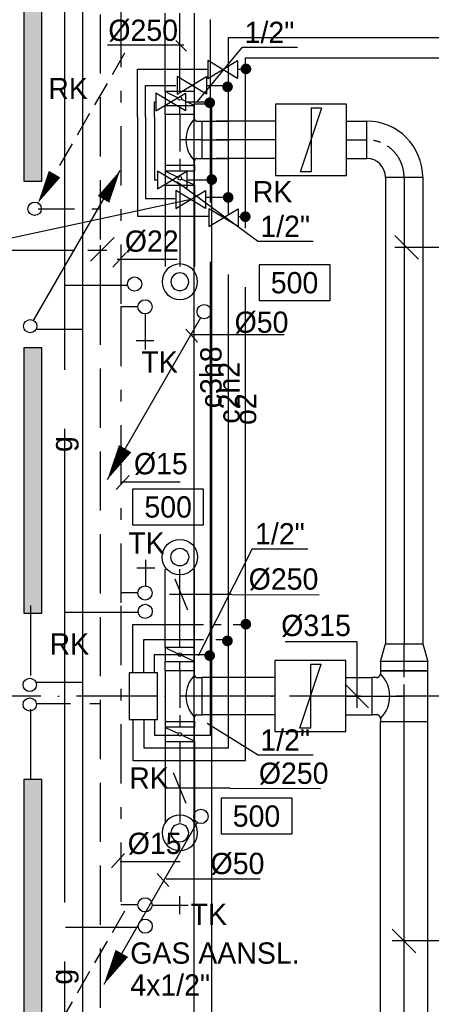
# Model space of a CAD drawing. Extents: x -866131 to -691536, y 173952 to 258052.
# Tile 19 of 160: x -833384 to -829906, y 199817 to 208136. Entities that reach past the tile are written whole.
import ezdxf
from ezdxf.enums import TextEntityAlignment as Align

# ---------------------------------------------------------------- set-up
doc = ezdxf.new("R2010")
doc.units = 0
doc.header["$LTSCALE"] = 100
for name, pattern in [('2322003', [45, 40, -5]), ('2322004', [45, 40, -5]), ('2322005', [45, 40, -5]), ('2322107', [2000, 1000, 1000]), ('2322108', [7, 5, -2]), ('2322109', [10, 5, -2, 1, -2]), ('2322134', [45, 40, -5]), ('CENTER2', [11.25, 7.5, -1.25, 1.25, -1.25]), ('CENTER4', [5, 3.125, -0.625, 0.625, -0.625]), ('DASHDOT', [9, 6, -1.5, 0, -1.5]), ('LURETOUR', [6, 4, -2])]:
    doc.linetypes.add(name, pattern=pattern)
doc.layers.get('0').update_dxf_attribs({"linetype": 'CONTINUOUS'})
for name, color, linetype in [('AL$7----_STRAMIEN', 1, 'DASHDOT'), ('AL31----_BUITENKOZ', 7, 'CONTINUOUS'), ('AL74----_INRSANITAIR', 7, 'CONTINUOUS'), ('BOUW', 8, 'CONTINUOUS'), ('WI561---', 1, 'CONTINUOUS'), ('WL$1----', 4, 'CONTINUOUS'), ('WL524---', 4, 'CONTINUOUS'), ('WL531---', 4, 'CONTINUOUS'), ('WL541---', 4, 'CONTINUOUS'), ('WL561---', 4, 'CONTINUOUS'), ('WL561---_AANVOER', 4, 'CONTINUOUS'), ('WL561---_RETOUR', 4, 'CONTINUOUS'), ('WL570---', 3, 'CONTINUOUS'), ('WL570---_HARTLIJN', 7, 'CONTINUOUS'), ('WL570---_RETOUR', 3, 'CONTINUOUS'), ('WM$1----', 1, 'CONTINUOUS'), ('WM541---', 1, 'CONTINUOUS'), ('WM570---', 1, 'CONTINUOUS')]:
    doc.layers.add(name, color=color, linetype=linetype)
doc.styles.add('BURO-018', font='BUROFONT.shx', dxfattribs={"height": 180})

# ---------------------------------------------------------------- blocks, each defined once
blk = doc.blocks.new('LDV2121')
at = {"color": 0, "linetype": 'CONTINUOUS'}
blk.add_line((-0.25, -0.433), (-6.75, -11.691), dxfattribs=at)
blk.add_lwpolyline([(-6.75, -11.691, 0, 1, 0), (-5.5, -9.526, 1, 1, 0)], format="xyseb", dxfattribs=at)
blk.add_circle((0, 0), 0.5, dxfattribs=at)
blk = doc.blocks.new('LU-ORNAM-C8C810')
at = {"color": 0, "linetype": 'CONTINUOUS'}
for radius in [100, 50]:
    blk.add_circle((0, 0), radius, dxfattribs=at)
at = {"color": 0, "linetype": 'CONTINUOUS', "style": 'BURO-018', "flags": 1}
for tag, p in [('LU_ID', (0, 0)), ('LU_DEBIET', (0, -3)), ('LU_FABR', (0, -6)), ('LU_ARTNR', (0, -9))]:
    blk.add_attdef(tag, p, '', height=1.8, dxfattribs=at)
blk = doc.blocks.new('LU-1D-T-5A-FA13B5A-Q1')
at = {"color": 0, "linetype": 'CONTINUOUS'}
for p, q in [((-157.5, 145), (-157.5, 185.3)), ((-157.5, 185.3), (157.5, 185.3)), ((157.5, 145), (157.5, 185.3)), ((-177.5, 125), (-213.5, 125)), ((-213.5, 125), (-213.5, -125)), ((213.5, 125), (177.5, 125)), ((213.5, -125), (213.5, 125)), ((-213.5, -125), (213.5, -125))]:
    blk.add_line(p, q, dxfattribs=at)
at = {"color": 0, "linetype": 'CONTINUOUS', "flags": 128}
for points in [[(-177.5, 125, 0.02182), (-175.3, 125.1, 0.037214), (-174, 125.3, 0.006436), (-171.4, 126, 0.02182), (-170.7, 126.2, 0.02182), (-169, 126.9, 0.02182), (-167.5, 127.7, 0.02182), (-166, 128.6, 0.02182), (-164.6, 129.7, 0.02182), (-163.4, 130.9, 0.02182), (-162.2, 132.1, 0.02182), (-161.1, 133.5, 0.02182), (-160.2, 135, 0.02182), (-159.4, 136.5, 0.02182), (-158.7, 138.2, 0.02182), (-158.5, 138.9, 0.006436), (-157.8, 141.5, 0.037214), (-157.6, 142.8, 0.02182), (-157.5, 145)], [(157.5, 145, 0.02182), (157.6, 142.8, 0.037214), (157.8, 141.5, 0.006436), (158.5, 138.9, 0.02182), (158.7, 138.2, 0.02182), (159.4, 136.5, 0.02182), (160.2, 135, 0.02182), (161.1, 133.5, 0.02182), (162.2, 132.1, 0.02182), (163.4, 130.9, 0.02182), (164.6, 129.7, 0.02182), (166, 128.6, 0.02182), (167.5, 127.7, 0.02182), (169, 126.9, 0.02182), (170.7, 126.2, 0.02182), (171.4, 126, 0.006436), (174, 125.3, 0.037214), (175.3, 125.1, 0.02182), (177.5, 125)]]:
    blk.add_lwpolyline(points, format="xyb", dxfattribs=at)
at = {"color": 0, "linetype": 'CONTINUOUS'}
blk.add_arc((0, 302.5), 251, 225, 315, dxfattribs=at)
at = {"layer": 'WL570---_HARTLIJN', "linetype": 'CENTER4'}
for p, q in [((0, 185.3), (0, 0)), ((-213.5, 0), (213.5, 0))]:
    blk.add_line(p, q, dxfattribs=at)
blk = doc.blocks.new('LU-ORND')
at = {"color": 0, "linetype": 'CONTINUOUS'}
for p, q in [((-3, 1.5), (-3, -1.5)), ((3, 1.5), (-3, 1.5)), ((3, -1.5), (3, 1.5)), ((-3, -1.5), (3, -1.5))]:
    blk.add_line(p, q, dxfattribs=at)
blk = doc.blocks.new('LU-1D-K-13B')
at = {"color": 0, "linetype": 'CONTINUOUS'}
for p, q in [((-0.5, 157.5), (0.5, 157.5)), ((-0.5, -157.5), (0.5, -157.5))]:
    blk.add_line(p, q, dxfattribs=at)
at = {"layer": 'WL570---_HARTLIJN', "linetype": 'CENTER2'}
blk.add_line((-0.5, 0), (0.5, 0), dxfattribs=at)
blk = doc.blocks.new('2322615')
at = {"color": 0, "linetype": 'CONTINUOUS'}
for p, q in [((-2.5, -7.5), (2.5, 7.5)), ((0, 7.5), (2.5, 7.5)), ((0, 7.5), (0, -7.5)), ((0, -7.5), (-2.5, -7.5))]:
    blk.add_line(p, q, dxfattribs=at)
at = {"color": 0, "linetype": 'CONTINUOUS', "style": 'BURO-018', "flags": 1}
blk.add_attdef('W_ID', (0, 0), '', height=1.8, dxfattribs=at)
blk = doc.blocks.new('LU-1D-K-190')
at = {"color": 0, "linetype": 'CONTINUOUS'}
for p, q in [((-0.5, 200), (0.5, 200)), ((-0.5, -200), (0.5, -200))]:
    blk.add_line(p, q, dxfattribs=at)
at = {"layer": 'WL570---_HARTLIJN', "linetype": 'CENTER2'}
blk.add_line((-0.5, 0), (0.5, 0), dxfattribs=at)
blk = doc.blocks.new('*U222', base_point=(2957.7, 30477.9))
at = {"layer": 'WM570---', "linetype": 'CONTINUOUS'}
for p, q in [((2858, 30577.6), (3057.4, 30378.2)), ((3415.2, 30477.9), (2857.7, 30477.9)), ((3415.2, 30477.9), (4021.7, 30477.9))]:
    blk.add_line(p, q, dxfattribs=at)
at = {"layer": 'WM570---', "linetype": 'CONTINUOUS', "style": 'BURO-018'}
blk.add_text('%%c315', height=180, dxfattribs=at).set_placement((3515.2, 30527.9))
blk = doc.blocks.new('*U223', base_point=(2957.7, 26401.7))
at = {"layer": 'WM570---', "linetype": 'CONTINUOUS'}
for p, q in [((2858, 26501.4), (3057.4, 26302)), ((3457.7, 26401.7), (2857.7, 26401.7)), ((3457.7, 26401.7), (4117.7, 26401.7))]:
    blk.add_line(p, q, dxfattribs=at)
at = {"layer": 'WM570---', "linetype": 'CONTINUOUS', "style": 'BURO-018'}
blk.add_text('%%c400', height=180, dxfattribs=at).set_placement((3557.7, 26451.7))
blk = doc.blocks.new('LU-1D-B--1-13B5A13B')
at = {"color": 0, "linetype": 'CONTINUOUS'}
for p, q in [((-315, -157.5), (-315, 157.5)), ((-157.5, -315), (157.5, -315))]:
    blk.add_line(p, q, dxfattribs=at)
for radius in [472.5, 157.5]:
    blk.add_arc((-315, -315), radius, 0, 90, dxfattribs=at)
at = {"layer": 'WL570---_HARTLIJN', "linetype": 'CENTER4'}
blk.add_arc((-315, -315), 315, 0, 90, dxfattribs=at)
blk = doc.blocks.new('LU-1D-T-5A-19013B5-Q2')
at = {"color": 0, "linetype": 'CONTINUOUS'}
for p, q in [((-157.5, 232), (-157.5, 269.2)), ((-157.5, 269.2), (157.5, 269.2)), ((157.5, 232), (157.5, 269.2)), ((-189.5, 200), (-213.5, 200)), ((-213.5, 200), (-213.5, -200)), ((213.5, 200), (189.5, 200)), ((213.5, -200), (213.5, 200)), ((-213.5, -200), (213.5, -200))]:
    blk.add_line(p, q, dxfattribs=at)
at = {"color": 0, "linetype": 'CONTINUOUS', "flags": 128}
for points in [[(-189.5, 200, 0.02182), (-186, 200.2, 0.037214), (-183.9, 200.5, 0.006436), (-179.8, 201.5, 0.02182), (-178.6, 201.9, 0.02182), (-176, 203, 0.02182), (-173.5, 204.3, 0.02182), (-171.1, 205.8, 0.02182), (-168.9, 207.5, 0.02182), (-166.9, 209.4, 0.02182), (-165, 211.4, 0.02182), (-163.3, 213.6, 0.02182), (-161.8, 216, 0.02182), (-160.5, 218.5, 0.02182), (-159.4, 221.1, 0.02182), (-159, 222.3, 0.006436), (-158, 226.4, 0.037214), (-157.7, 228.5, 0.02182), (-157.5, 232)], [(157.5, 232, 0.02182), (157.7, 228.5, 0.037214), (158, 226.4, 0.006436), (159, 222.3, 0.02182), (159.4, 221.1, 0.02182), (160.5, 218.5, 0.02182), (161.8, 216, 0.02182), (163.3, 213.6, 0.02182), (165, 211.4, 0.02182), (166.9, 209.4, 0.02182), (168.9, 207.5, 0.02182), (171.1, 205.8, 0.02182), (173.5, 204.3, 0.02182), (176, 203, 0.02182), (178.6, 201.9, 0.02182), (179.8, 201.5, 0.006436), (183.9, 200.5, 0.037214), (186, 200.2, 0.02182), (189.5, 200)]]:
    blk.add_lwpolyline(points, format="xyb", dxfattribs=at)
at = {"color": 0, "linetype": 'CONTINUOUS'}
blk.add_arc((0, 389.5), 268, 225, 315, dxfattribs=at)
at = {"layer": 'WL570---_HARTLIJN', "linetype": 'CENTER4'}
for p, q in [((0, 269.2), (0, 0)), ((-213.5, 0), (213.5, 0))]:
    blk.add_line(p, q, dxfattribs=at)
blk = doc.blocks.new('LU-1D-VCH-19013B9450')
at = {"color": 0, "linetype": 'CONTINUOUS'}
for p, q in [((80, 200), (0, 200)), ((0, 200), (0, -200)), ((80, 200), (228.1, 157.5)), ((80, -200), (80, 200)), ((228.1, 157.5), (228.1, -157.5)), ((228.1, -157.5), (80, -200)), ((0, -200), (80, -200))]:
    blk.add_line(p, q, dxfattribs=at)
at = {"layer": 'WL570---_HARTLIJN', "linetype": 'CENTER4'}
blk.add_line((0, 0), (228.1, 0), dxfattribs=at)
blk = doc.blocks.new('LU-1D-K-FA')
at = {"color": 0, "linetype": 'CONTINUOUS'}
for p, q in [((-0.5, 125), (0.5, 125)), ((-0.5, -125), (0.5, -125))]:
    blk.add_line(p, q, dxfattribs=at)
at = {"layer": 'WL570---_HARTLIJN', "linetype": 'CENTER2'}
blk.add_line((-0.5, 0), (0.5, 0), dxfattribs=at)
blk = doc.blocks.new('LU-1D-KL1-FA77')
at = {"color": 0, "linetype": 'CONTINUOUS'}
for p, q in [((-59.5, 125), (-59.5, -125)), ((59.5, 125), (-59.5, 125)), ((53.1, 111.6), (6.4, 13.4)), ((59.5, -125), (59.5, 125)), ((-6.4, -13.4), (-53.1, -111.6)), ((-59.5, -125), (59.5, -125))]:
    blk.add_line(p, q, dxfattribs=at)
blk.add_circle((0, 0), 14.9, dxfattribs=at)
blk = doc.blocks.new('*U262', base_point=(2558.4, 28627))
at = {"color": 0, "linetype": 'CONTINUOUS'}
for p, q in [((2558.4, 28927), (1952, 28927)), ((2558.4, 28927), (2558.4, 28369.5)), ((2458.7, 28569.2), (2658.1, 28369.8))]:
    blk.add_line(p, q, dxfattribs=at)
at = {"layer": 'WM570---', "linetype": 'CONTINUOUS', "style": 'BURO-018'}
blk.add_text('%%c315', height=180, dxfattribs=at).set_placement((2508.4, 28977), align=Align.RIGHT)
blk = doc.blocks.new('2322003-5')
at = {"layer": 'WM$1----', "color": 0, "style": 'BURO-018'}
blk.add_text('o2', height=180, rotation=90, dxfattribs=at).set_placement((1618.2, 30893.6), align=Align.MIDDLE)
blk = doc.blocks.new('2322401')
at = {"color": 0, "linetype": 'CONTINUOUS'}
for p, q in [((-0.5, 0.5, 1), (-0.5, 0.5)), ((-0.5, 0.5, 1), (-0.5, -0.5, 1)), ((0.5, 0.5, 1), (-0.5, 0.5, 1)), ((0.5, 0.5), (-0.5, 0.5)), ((-0.5, 0.5), (-0.5, -0.5)), ((0.5, 0.5, 1), (0.5, 0.5)), ((0.5, -0.5, 1), (0.5, 0.5, 1)), ((0.5, -0.5), (0.5, 0.5)), ((-0.5, -0.5, 1), (-0.5, -0.5)), ((-0.5, -0.5, 1), (0.5, -0.5, 1)), ((-0.5, -0.5), (0.5, -0.5)), ((0.5, -0.5, 1), (0.5, -0.5))]:
    blk.add_line(p, q, dxfattribs=at)
blk = doc.blocks.new('CVHATCH1')
at = {"color": 0, "linetype": 'CONTINUOUS'}
blk.add_solid([(-0.5, -0.5), (0.5, -0.5), (-0.5, 0.5), (0.5, 0.5)], dxfattribs=at)
blk = doc.blocks.new('2322004-13')
at = {"layer": 'WM$1----', "color": 0, "style": 'BURO-018'}
blk.add_text('c2h2', height=180, rotation=90, dxfattribs=at).set_placement((1475.2, 31032.8), align=Align.MIDDLE)
blk = doc.blocks.new('LDV1107')
at = {"color": 0, "linetype": 'CONTINUOUS'}
blk.add_line((0.25, 0.433), (6.75, 11.691), dxfattribs=at)
blk.add_lwpolyline([(6.75, 11.691, 0, 1, 0), (5.5, 9.526, 1, 1, 0)], format="xyseb", dxfattribs=at)
blk.add_circle((0, 0), 0.5, dxfattribs=at)
blk = doc.blocks.new('LDV3108')
at = {"color": 0, "linetype": 'CONTINUOUS'}
for p, q in [((6.75, 11.691), (5.813, 10.068)), ((5.438, 9.418), (4.5, 7.794)), ((4.125, 7.145), (3.188, 5.521)), ((2.813, 4.871), (1.875, 3.248)), ((1.5, 2.598), (0.563, 0.974))]:
    blk.add_line(p, q, dxfattribs=at)
blk.add_lwpolyline([(0.25, 0.433, 0, 1, 0), (1.5, 2.598, 1, 1, 0)], format="xyseb", dxfattribs=at)
blk.add_circle((0, 0), 0.5, dxfattribs=at)
blk = doc.blocks.new('2322134-4')
at = {"layer": 'WM541---', "color": 0, "style": 'BURO-018'}
for p in [(91.6, 30598.6), (91.6, 26098.6)]:
    blk.add_text('g', height=180, rotation=90, dxfattribs=at).set_placement(p, align=Align.MIDDLE)
blk = doc.blocks.new('2322005-1')
at = {"layer": 'WM$1----', "color": 0, "style": 'BURO-018'}
blk.add_text('c3h8', height=180, rotation=90, dxfattribs=at).set_placement((-831771.8, 205114.6), align=Align.MIDDLE)
blk = doc.blocks.new('2322134-1')
at = {"layer": 'WM541---', "color": 0, "style": 'BURO-018'}
for p in [(-833002.2, 204550.3), (-833002.2, 200050.3)]:
    blk.add_text('g', height=180, rotation=90, dxfattribs=at).set_placement(p, align=Align.MIDDLE)
blk = doc.blocks.new('3048301')
at = {"color": 0, "linetype": 'CONTINUOUS'}
for p, q in [((-2.5, 1.5), (2.5, -1.5)), ((-2.5, -1.5), (-2.5, 1.5)), ((2.5, 1.5), (-2.5, -1.5)), ((2.5, -1.5), (2.5, 1.5))]:
    blk.add_line(p, q, dxfattribs=at)
at = {"color": 0, "linetype": 'CONTINUOUS', "style": 'BURO-018', "flags": 1}
blk.add_attdef('CV_MATCODE', (0, 0), '', height=1.8, dxfattribs=at)

msp = doc.modelspace()

# ---------------------------------------------------------------- linework, layer by layer
at = {"color": 1, "linetype": 'CONTINUOUS'}
for p, q in [((-831996.639, 207920.714), (-832642.161, 207921.104)), ((-832586.992, 206297.338), (-832786.992, 206097.338)), ((-831963.172, 203148.8), (-832071.089, 203409.334)), ((-831592.13, 203279.067), (-832117.13, 203279.067)), ((-831592.13, 203279.067), (-830852.455, 203276.678)), ((-831977.221, 201513.678), (-832085.138, 201774.212)), ((-831606.179, 201643.945), (-832131.179, 201643.945)), ((-831606.179, 201643.945), (-830841.344, 201641.555))]:
    msp.add_line(p, q, dxfattribs=at)
at = {"color": 2, "linetype": 'CONTINUOUS'}
for centre in [(-832413.188, 205902.506), (-832324.964, 205710.141), (-832324.964, 203293.191), (-832323.28, 203137.224), (-832324.964, 200658.028), (-832323.28, 200477.406)]:
    msp.add_circle(centre, 60, dxfattribs=at)
at = {"layer": 'AL$7----_STRAMIEN', "color": 1}
msp.add_line((-813402.826, 202421.228), (-838048.569, 202421.228), dxfattribs=at)
at = {"layer": 'AL31----_BUITENKOZ', "color": 8}
for p, q in [((-831912.826, 207421.228), (-831912.826, 199421.228)), ((-831762.826, 207421.228), (-831912.826, 207421.228)), ((-831762.826, 207421.228), (-831762.826, 199421.228))]:
    msp.add_line(p, q, dxfattribs=at)
at = {"layer": 'AL74----_INRSANITAIR', "color": 2, "linetype": 'CONTINUOUS'}
for points in [[(-832324.964, 205649.391), (-832324.964, 205349.391)], [(-832249.964, 205424.391), (-832399.964, 205424.391)], [(-832318.371, 203347.668), (-832318.371, 203572.593)], [(-832393.371, 203506.039), (-832243.371, 203506.039)], [(-832260.069, 200655.389), (-831960.069, 200655.389)], [(-832035.069, 200730.389), (-832035.069, 200580.389)]]:
    msp.add_lwpolyline(points, dxfattribs=at)
at = {"layer": 'WI561---'}
for p, q in [((-835199.68, 206190.657), (-832917.825, 206190.284)), ((-832808.302, 206190.266), (-832648.769, 206190.24))]:
    msp.add_line(p, q, dxfattribs=at)
at = {"layer": 'WL$1----', "linetype": '2322005'}
for p, q in [((-831771.819, 202090.577), (-831771.819, 208138.623)), ((-832244.95, 207442.649), (-832234.595, 207442.649)), ((-831982.045, 207442.649), (-831771.819, 207442.649)), ((-832244.95, 206781.91), (-832225.498, 206781.91)), ((-831968.536, 206781.91), (-831771.819, 206781.91)), ((-832245.758, 202771.565), (-831772.627, 202771.565)), ((-832244.95, 202090.577), (-831771.819, 202090.577))]:
    msp.add_line(p, q, dxfattribs=at)
at = {"layer": 'WL$1----', "linetype": '2322004'}
for p, q in [((-831618.558, 207985.362), (-825414.19, 207985.362)), ((-831618.558, 201983.655), (-831618.558, 207985.362)), ((-832319.67, 207315.07), (-832319.67, 207581.174)), ((-832319.67, 207581.174), (-832064.805, 207581.174)), ((-831803.83, 207581.174), (-831618.558, 207581.174)), ((-832244.95, 207315.07), (-832244.95, 207442.649)), ((-832319.67, 206917.829), (-832319.67, 206624.365)), ((-832244.95, 206917.829), (-832244.95, 206781.91)), ((-832319.67, 206624.365), (-832068.298, 206624.365)), ((-832334.864, 202899.966), (-831830.901, 202899.966)), ((-831725.354, 202899.966), (-831619.366, 202899.966)), ((-832334.864, 201983.655), (-831618.558, 201983.655))]:
    msp.add_line(p, q, dxfattribs=at)
at = {"layer": 'WL$1----', "linetype": '2322003'}
for p, q in [((-831475.515, 207814.662), (-825541.46, 207814.662)), ((-831475.515, 201875.951), (-831475.515, 207814.662)), ((-832387.337, 207315.07), (-832387.337, 207718.919)), ((-832387.337, 207718.919), (-831794.699, 207718.919)), ((-831537.785, 207718.919), (-831475.515, 207718.919)), ((-832387.337, 206917.829), (-832387.337, 206476.164)), ((-832387.337, 206476.164), (-831786.932, 206476.164)), ((-832427.855, 202619.798), (-832427.855, 203027.586)), ((-832427.855, 203027.586), (-831830.901, 203027.586)), ((-831736.464, 203027.586), (-831680.912, 203027.586)), ((-831580.92, 203027.586), (-831476.323, 203027.586)), ((-832334.864, 202619.798), (-832334.864, 202899.966)), ((-832245.758, 202619.02), (-832245.758, 202771.565)), ((-832427.855, 202222.557), (-832427.855, 201875.951)), ((-832334.864, 202222.557), (-832334.864, 201983.655)), ((-832244.95, 202222.557), (-832244.95, 202090.577)), ((-832427.855, 201875.951), (-831475.515, 201875.951))]:
    msp.add_line(p, q, dxfattribs=at)
at = {"layer": 'WL$1----'}
for p, q in [((-832387.337, 207315.07), (-832387.337, 206917.829)), ((-832319.67, 207315.07), (-832319.67, 206917.829)), ((-832244.95, 207315.07), (-832244.95, 206917.829)), ((-831644.749, 206634.544), (-831813.832, 206634.544)), ((-831500.316, 206471.893), (-831536.776, 206471.893)), ((-830628.942, 202721.228), (-831228.942, 202721.228)), ((-831228.942, 202721.228), (-831228.942, 202121.228)), ((-830628.942, 202121.228), (-830628.942, 202721.228)), ((-831228.942, 202121.228), (-830628.942, 202121.228))]:
    msp.add_line(p, q, dxfattribs=at)
at = {"layer": 'WL531---', "linetype": '2322109'}
for p, q in [((-832530.459, 208236.198), (-832530.459, 205710.141)), ((-832384.964, 205710.141), (-832530.459, 205710.141)), ((-832530.459, 205710.141), (-832530.459, 203184.084)), ((-832384.964, 203293.191), (-832530.459, 203293.191)), ((-832530.459, 203184.084), (-832530.459, 200658.028)), ((-832384.964, 200658.028), (-832530.459, 200658.028))]:
    msp.add_line(p, q, dxfattribs=at)
at = {"layer": 'WL541---', "color": 3, "linetype": '2322134'}
for p, q in [((-833002.16, 196178.212), (-833002.16, 208422.301)), ((-832997.55, 205894.611), (-832474.252, 205894.611)), ((-832997.55, 203129.33), (-832378.641, 203129.33)), ((-832997.55, 200469.512), (-832378.641, 200469.512))]:
    msp.add_line(p, q, dxfattribs=at)
at = {"layer": 'WL541---', "color": 1}
for p, q in [((-832595.889, 206045.794), (-832486.55, 206166.384)), ((-832569.356, 204165.809), (-832460.017, 204286.399)), ((-832608.949, 200970.193), (-832499.61, 201090.783))]:
    msp.add_line(p, q, dxfattribs=at)
at = {"layer": 'WL561---_AANVOER', "linetype": '2322107'}
for p, q in [((-832850.564, 205797.464), (-832850.564, 212547.391)), ((-832850.564, 199097.881), (-832850.564, 205811.767)), ((-833234.59, 205522.825), (-832850.565, 205522.825)), ((-833292.16, 203188.132), (-833292.16, 202595.831)), ((-833238.321, 202538.365), (-832850.564, 202538.365)), ((-833292.16, 202310.649), (-833292.16, 201718.348))]:
    msp.add_line(p, q, dxfattribs=at)
at = {"layer": 'WL561---_RETOUR', "linetype": '2322108'}
for p, q in [((-832700.564, 206280.47), (-832700.564, 210988.391)), ((-833228.743, 206537.414), (-832921.93, 206537.414)), ((-832774.768, 206537.414), (-832709.52, 206537.414)), ((-832700.564, 205730.688), (-832700.564, 206280.47)), ((-832700.564, 199089.045), (-832700.564, 205730.688)), ((-833238.321, 202360.241), (-832954.053, 202360.241)), ((-832790.762, 202360.241), (-832700.564, 202360.241))]:
    msp.add_line(p, q, dxfattribs=at)
at = {"layer": 'WL561---_RETOUR', "color": 1}
for centre in [(-833299.228, 202516.004), (-833299.228, 202350.561)]:
    msp.add_circle(centre, 56.25, dxfattribs=at)
at = {"layer": 'WL570---_HARTLIJN', "color": 1, "linetype": 'CONTINUOUS'}
for p, q in [((-831980.919, 205522.582), (-831881.732, 205411.052)), ((-831150.229, 205473.013), (-831943.724, 205473.013)), ((-832223.102, 200923.391), (-832123.915, 200811.861)), ((-831353.23, 200873.822), (-832146.726, 200873.822))]:
    msp.add_line(p, q, dxfattribs=at)
at = {"layer": 'WL570---_RETOUR', "color": 1}
for p, q in [((-830623.555, 207421.228), (-831223.555, 207421.228)), ((-831223.555, 207421.228), (-831223.555, 206821.228)), ((-830623.555, 206821.228), (-830623.555, 207421.228)), ((-831223.555, 206821.228), (-830623.555, 206821.228))]:
    msp.add_line(p, q, dxfattribs=at)
at = {"layer": 'WM570---'}
for p, q in [((-832063.3, 207959.581), (-831974.418, 207870.742)), ((-831503.701, 207903.34), (-831883.255, 207445.328)), ((-832559.243, 206112.183), (-832053.345, 206112.183)), ((-832532.71, 204232.198), (-832026.812, 204232.198)), ((-831419.812, 203666.967), (-831875.098, 202761.405)), ((-832534.36, 201023.941), (-832028.463, 201023.941))]:
    msp.add_line(p, q, dxfattribs=at)
at = {"layer": 'WM570---', "linetype": 'CONTINUOUS'}
for p, q in [((-831507.553, 207903.06), (-831035.54, 207903.06)), ((-831375.121, 206264.888), (-832056.996, 206765.169)), ((-831375.121, 206264.888), (-830903.108, 206264.888)), ((-831419.812, 203666.967), (-830947.799, 203666.967)), ((-831375.121, 201924.751), (-831798.999, 202190.128)), ((-831375.121, 201924.751), (-830903.108, 201924.751))]:
    msp.add_line(p, q, dxfattribs=at)
at = {"layer": 'WM570---', "color": 1}
msp.add_line((-831938.992, 206617.275), (-835084.797, 205938.133), dxfattribs=at)
at = {"layer": 'WM570---', "color": 3}
for p, q in [((-832458.487, 202619.02), (-832458.487, 202221.447)), ((-832218.427, 202619.02), (-832458.487, 202619.02)), ((-832218.427, 202221.447), (-832218.427, 202619.02)), ((-832218.427, 202420.129), (-832408.159, 202420.129)), ((-832218.427, 202221.447), (-832458.487, 202221.447))]:
    msp.add_line(p, q, dxfattribs=at)
at = {"layer": 'WM570---', "color": 4, "const_width": 45}
for points in [[(-831494.76, 207720.201, 1), (-831449.76, 207720.201, 1)], [(-831650.304, 207569.144, 1), (-831605.304, 207569.144, 1)], [(-831800.293, 207434.745, 1), (-831755.293, 207434.745, 1)], [(-831783.628, 206785.111, 1), (-831738.628, 206785.111, 1)], [(-831644.749, 206634.544, 1), (-831599.749, 206634.544, 1)], [(-831500.316, 206471.893, 1), (-831455.316, 206471.893, 1)], [(-831495.568, 203028.868, 1), (-831450.568, 203028.868, 1)], [(-831651.112, 202887.936, 1), (-831606.112, 202887.936, 1)], [(-831801.101, 202763.661, 1), (-831756.101, 202763.661, 1)]]:
    msp.add_lwpolyline(points, format="xyb", close=True, dxfattribs=at)

# ---------------------------------------------------------------- block references
at = {"layer": 'WL$1----', "color": 2, "xscale": 50, "yscale": 50, "zscale": 50, "rotation": 180}
for p in [(-831669.892, 207715.107), (-831929.733, 207581.794), (-832108.889, 207440.236), (-832095.643, 206781.817), (-831938.992, 206617.275), (-831661.76, 206463.269)]:
    msp.add_blockref('3048301', p, dxfattribs=at)
at = {"layer": 'WL$1----', "xscale": 36, "yscale": 36, "zscale": 36, "rotation": 1.424888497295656e-12}
msp.add_blockref('2322615', (-830926.844, 202420.688), dxfattribs=at)
at = {"layer": 'WL524---', "color": 2, "xscale": 121.5, "yscale": 121.5, "zscale": 121.5}
for p in [(-831824.737, 205669.128), (-831852.778, 201404.937)]:
    msp.add_blockref('LDV2121', p, dxfattribs=at)
at = {"layer": 'WL561---', "xscale": 2240, "yscale": 150, "rotation": 90}
for name, p, zscale in [('2322401', (-833273.298, 207890.719, 120), 400), ('CVHATCH1', (-833273.298, 207890.719, 120), 2240), ('2322401', (-833273.298, 204243.426, 120), 400), ('CVHATCH1', (-833273.298, 204243.426, 120), 2240), ('2322401', (-833273.298, 200596.644, 120), 400), ('CVHATCH1', (-833273.298, 200596.644, 120), 2240)]:
    msp.add_blockref(name, p, dxfattribs=dict(at, zscale=zscale))
at = {"layer": 'WL561---_AANVOER', "color": 2, "xscale": 112.5, "yscale": 112.5, "zscale": 112.5}
msp.add_blockref('LDV1107', (-833294.539, 205546.844), dxfattribs=at)
at = {"layer": 'WL561---_RETOUR', "color": 2, "xscale": 112.5, "yscale": 112.5, "zscale": 112.5}
for p in [(-833257.792, 206538.962), (-833257.792, 199290.115)]:
    msp.add_blockref('LDV3108', p, dxfattribs=at)
at = {"layer": 'WL570---_RETOUR', "color": 1}
for p, xscale, rotation in [((-832031.087, 207860.97), 661.5878717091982, 89.99999999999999), ((-832031.087, 207372.961), 76.43002127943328, 90), ((-832031.087, 206882.478), 52.64933378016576, 270), ((-832031.087, 206394.469), 685.3685592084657, 270), ((-832031.087, 203162.575), 661.5878717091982, 89.99999999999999), ((-832031.087, 201696.074), 685.3685592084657, 270)]:
    msp.add_blockref('LU-1D-K-FA', p, dxfattribs=dict(at, xscale=xscale, rotation=rotation))
for name, p, rotation in [('LU-1D-KL1-FA77', (-832031.087, 207470.676), 89.99999999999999), ('LU-1D-T-5A-FA13B5A-Q1', (-832031.087, 207121.228), 270), ('LU-1D-KL1-FA77', (-832031.087, 206796.653), 270), ('LU-1D-KL1-FA77', (-832031.087, 202772.281), 89.99999999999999), ('LU-1D-T-5A-FA13B5A-Q1', (-832031.087, 202421.228), 270), ('LU-1D-KL1-FA77', (-832031.087, 202098.258), 270)]:
    msp.add_blockref(name, p, dxfattribs=dict(at, rotation=rotation))
for name, p, xscale, yscale, zscale, rotation in [('2322615', (-830921.458, 207120.688), 36, 36, 36, 1.424888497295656e-12), ('LU-ORNAM-C8C810', (-832031.087, 205922.145), -1.5, 1.5, 1.5, 180), ('LU-ORNAM-C8C810', (-832031.087, 201265.876), -1.5, 1.5, 1.5, 180)]:
    msp.add_blockref(name, p, dxfattribs=dict(at, xscale=xscale, yscale=yscale, zscale=zscale, rotation=rotation))
at = {"layer": 'WL570---_RETOUR', "linetype": 'LURETOUR'}
for p, xscale in [((-831730.029, 207121.228), 231.517010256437), ((-830539.064, 207121.228), 176.1177318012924), ((-830515.082, 202421.228), 219.753888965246)]:
    msp.add_blockref('LU-1D-K-13B', p, dxfattribs=dict(at, xscale=xscale))
for name, p, xscale, rotation in [('LU-1D-K-13B', (-831474.259, 207121.228), 499.6558750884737, 180), ('LU-1D-K-13B', (-830136.006, 204834.528), 3943.400000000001, 270), ('LU-1D-K-13B', (-831535.53, 202421.228), 620.5146450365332, 180), ('LU-1D-K-190', (-830136.006, 200843.821), 2727.813774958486, 89.99999999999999)]:
    msp.add_blockref(name, p, dxfattribs=dict(at, xscale=xscale, rotation=rotation))
msp.add_blockref('LU-1D-B--1-13B5A13B', (-830136.006, 207121.228), dxfattribs=at)
at = {"layer": 'WL570---_RETOUR', "color": 1, "xscale": 1.5, "yscale": 1.5, "zscale": 1.5}
msp.add_blockref('LU-ORNAM-C8C810', (-832031.087, 203595.789), dxfattribs=at)
at = {"layer": 'WL570---_RETOUR', "linetype": 'LURETOUR', "rotation": 90}
for name, p in [('LU-1D-VCH-19013B9450', (-830136.006, 202634.728)), ('LU-1D-T-5A-19013B5-Q2', (-830136.006, 202421.228))]:
    msp.add_blockref(name, p, dxfattribs=at)
at = {"layer": 'WL570---_RETOUR', "color": 1, "linetype": 'LURETOUR'}
for p, xscale, rotation in [((-832031.087, 202674.566), 76.43002127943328, 90), ((-832031.087, 202184.083), 52.64933378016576, 270)]:
    msp.add_blockref('LU-1D-K-FA', p, dxfattribs=dict(at, xscale=xscale, rotation=rotation))
at = {"layer": 'WM$1----'}
msp.add_blockref('2322005-1', (0, 0), dxfattribs=at)
at = {"layer": 'WM$1----', "color": 1}
for name in ['2322004-13', '2322003-5']:
    msp.add_blockref(name, (-833093.746, 173951.691), dxfattribs=at)
at = {"layer": 'WM541---'}
msp.add_blockref('2322134-1', (0, 0), dxfattribs=at)
at = {"layer": 'WM541---', "color": 1}
msp.add_blockref('2322134-4', (-833093.746, 173951.691), dxfattribs=at)
at = {"layer": 'WM570---'}
for name, p in [('*U222', (-830114.258, 206211.991)), ('*U262', (-830535.328, 202578.728)), ('*U223', (-830136.006, 200353.345))]:
    msp.add_blockref(name, p, dxfattribs=at)
ref = msp.add_blockref('LU-ORND', (-831061.541, 205914.174), dxfattribs=dict(at, xscale=100, yscale=100, zscale=100))
ref.add_attrib('LU_TEXT1', '500', dxfattribs={"layer": '0', "color": 1, "linetype": 'CONTINUOUS', "height": 180, "style": 'BURO-018'}).set_placement((-831061.541, 205914.174), align=Align.MIDDLE)
ref = msp.add_blockref('LU-ORND', (-832129.63, 204019.551), dxfattribs=dict(at, xscale=100, yscale=100, zscale=100))
ref.add_attrib('LU_TEXT1', '500', dxfattribs={"layer": '0', "color": 1, "linetype": 'CONTINUOUS', "height": 180, "style": 'BURO-018'}).set_placement((-832129.63, 204019.551), align=Align.MIDDLE)
ref = msp.add_blockref('LU-ORND', (-831382.912, 201408.032), dxfattribs=dict(at, xscale=100, yscale=100, zscale=100))
ref.add_attrib('LU_TEXT1', '500', dxfattribs={"layer": '0', "color": 1, "linetype": 'CONTINUOUS', "height": 180, "style": 'BURO-018'}).set_placement((-831382.912, 201408.032), align=Align.MIDDLE)

# ---------------------------------------------------------------- texts
at = {"layer": 'BOUW', "color": 1, "style": 'BURO-018'}
for p in [(-832355.623, 205154.816), (-832466.65, 203625.338), (-831939.108, 200487.04)]:
    msp.add_text('TK', height=180, rotation=360, dxfattribs=at).set_placement(p)
at = {"layer": 'WL541---', "color": 1, "style": 'BURO-018'}
for s, p in [('GAS AANSL.', (-832449.807, 200160.358)), ('4x1/2"', (-832449.807, 199890.419))]:
    msp.add_text(s, height=180, dxfattribs=at).set_placement(p)
at = {"layer": 'WL570---', "color": 1, "style": 'BURO-018'}
for p in [(-833142.681, 207464.801), (-831414.063, 206592.54), (-833131.57, 202771.959), (-832458.431, 201638.733)]:
    msp.add_text('RK', height=180, dxfattribs=at).set_placement(p)
at = {"layer": 'WL570---_HARTLIJN', "color": 1, "linetype": 'CENTER4', "style": 'BURO-018'}
for p in [(-831567.897, 205490.501), (-831770.899, 200917.418)]:
    msp.add_text('%%c50', height=180, dxfattribs=at).set_placement(p)
at = {"layer": 'WM570---', "linetype": 'CONTINUOUS', "style": 'BURO-018'}
for s, p in [('%%c250', (-832635.036, 207957.062)), ('1/2"', (-831483.008, 207938.825)), ('1/2"', (-831350.576, 206300.653)), ('1/2"', (-831395.267, 203702.733)), ('%%c250', (-831448.943, 203320.578)), ('1/2"', (-831350.576, 201960.516)), ('%%c250', (-831363, 201679.903))]:
    msp.add_text(s, height=180, dxfattribs=at).set_placement(p)
at = {"layer": 'WM570---', "style": 'BURO-018'}
for s, p in [('%%C22', (-832496.006, 206175.389)), ('%%C15', (-832418.883, 204295.404)), ('%%C15', (-832471.124, 201087.147))]:
    msp.add_text(s, height=180, dxfattribs=at).set_placement(p)

doc.saveas('drawing.dxf')
